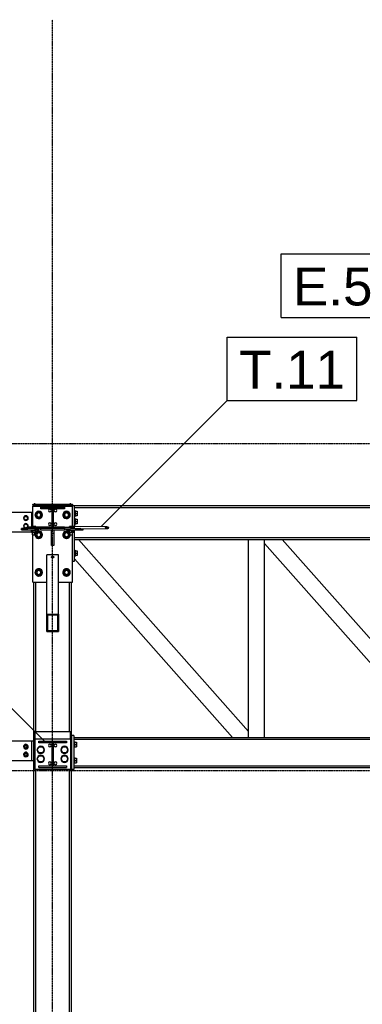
# Model space of a CAD drawing. Header units: millimetres. Extents: x -19654 to 22346, y -14260 to 15440.
# Tile 19 of 22: x 5037 to 6765, y 1970 to 6940. Entities that reach past the tile are written whole.
import ezdxf

# ---------------------------------------------------------------- set-up
doc = ezdxf.new("R2010")
doc.units = ezdxf.units.MM
doc.linetypes.add('DXK_LINE_DOT3', pattern=[5.9187, 2.979, -0.9799, 0.9799, -0.9799])
for name, color, linetype in [('TS_INNE_OBIEKTY', 7, 'Continuous'), ('TS_LINIE_WIDOCZNE', 7, 'Continuous'), ('TS_OPISY', 7, 'Continuous'), ('TS_OPISY_LINIE', 7, 'Continuous'), ('TS_OPISY_RAMKA', 7, 'Continuous'), ('TS_WYPELNIENIE', 7, 'Continuous')]:
    doc.layers.add(name, color=color, linetype=linetype)
doc.styles.add('Arial', font='ARIAL.TTF', dxfattribs={"height": 0.2})

# ---------------------------------------------------------------- blocks, each defined once
blk = doc.blocks.new('Part-305655477-2291 - 1303')
at = {"layer": 'TS_LINIE_WIDOCZNE', "color": 1, "linetype": 'Continuous'}
for p, q in [((5263.3, 4379), (5313, 4379)), ((5263.3, 4377.4), (5263.3, 4379)), ((5303.3, 4377.4), (5263.3, 4377.4)), ((5312.5, 4377.6), (5303.3, 4377.4)), ((5303.3, 4371.3), (5303.3, 4377.4)), ((5263.3, 4369.5), (5292.7, 4369.5))]:
    blk.add_line(p, q, dxfattribs=at)
blk = doc.blocks.new('Bolt-305655477-2293 - 1303')
at = {"layer": 'TS_INNE_OBIEKTY', "color": 1, "linetype": 'Continuous'}
for p, q in [((5291.3, 4377.9), (5291.6, 4378)), ((5291.3, 4377.9), (5291.6, 4378)), ((5291.6, 4377.9), (5291.3, 4377.9)), ((5291.6, 4377.9), (5291.3, 4377.9)), ((5291.6, 4378), (5292.6, 4378)), ((5291.6, 4378), (5292.6, 4378)), ((5292.6, 4377.9), (5291.6, 4377.9)), ((5292.6, 4377.9), (5291.6, 4377.9)), ((5292.6, 4378), (5294.2, 4378.1)), ((5294.2, 4377.8), (5292.6, 4377.9)), ((5294.2, 4378.1), (5296.1, 4378.1)), ((5296.1, 4377.8), (5294.2, 4377.8)), ((5296.1, 4378.1), (5298.3, 4378.1)), ((5298.3, 4377.8), (5296.1, 4377.8)), ((5298.3, 4378.1), (5300.5, 4378.1)), ((5300.5, 4377.8), (5298.3, 4377.8)), ((5300.5, 4378.1), (5302.4, 4378.1)), ((5302.4, 4377.8), (5300.5, 4377.8)), ((5302.4, 4378.1), (5304, 4378)), ((5304, 4377.9), (5302.4, 4377.8)), ((5304, 4378), (5305, 4378)), ((5304, 4378), (5305, 4378)), ((5305, 4377.9), (5304, 4377.9)), ((5305, 4377.9), (5304, 4377.9)), ((5305, 4378), (5305.3, 4377.9)), ((5305, 4378), (5305.3, 4377.9)), ((5305.3, 4377.9), (5305, 4377.9)), ((5305.3, 4377.9), (5305, 4377.9))]:
    blk.add_line(p, q, dxfattribs=at)
blk = doc.blocks.new('Part-305655477-1628 - 1303')
at = {"layer": 'TS_LINIE_WIDOCZNE', "color": 1, "linetype": 'Continuous'}
for p, q in [((5310.3, 3317), (10254.8, 3317)), ((5310.3, 3308), (10254.8, 3308)), ((5310.3, 3174), (10254.8, 3174)), ((5310.3, 3165), (10254.8, 3165))]:
    blk.add_line(p, q, dxfattribs=at)
blk = doc.blocks.new('Part-305655477-1325 - 1303')
at = {"layer": 'TS_LINIE_WIDOCZNE', "color": 1, "linetype": 'Continuous'}
for p, q in [((5108.3, -190), (5108.3, 4100.1)), ((5118.3, 3346), (5118.3, 4100.1)), ((5288.3, 3346), (5288.3, 4100.1)), ((5298.3, -190), (5298.3, 4100.1)), ((5118.3, -190), (5118.3, 3155)), ((5288.3, -190), (5288.3, 3155))]:
    blk.add_line(p, q, dxfattribs=at)
blk = doc.blocks.new('GridLine-305655477-2471 - 1303')
at = {"layer": 'TS_INNE_OBIEKTY', "color": 4, "linetype": 'DXK_LINE_DOT3'}
blk.add_line((-16331.7, 4800), (18196.3, 4800), dxfattribs=at)
blk = doc.blocks.new('GridLine-305655477-2470 - 1303')
at = {"layer": 'TS_INNE_OBIEKTY', "color": 4, "linetype": 'DXK_LINE_DOT3'}
blk.add_line((-16331.7, 3150), (18196.3, 3150), dxfattribs=at)
blk = doc.blocks.new('Part-305655477-1629 - 1303')
at = {"layer": 'TS_LINIE_WIDOCZNE', "color": 1, "linetype": 'Continuous'}
for p, q in [((5314.3, 4487.5), (10224.8, 4487.5)), ((5314.3, 4478), (10224.8, 4478)), ((5314.3, 4326), (10224.8, 4326)), ((5314.3, 4316.5), (10224.8, 4316.5))]:
    blk.add_line(p, q, dxfattribs=at)
blk = doc.blocks.new('Part-305655477-1631 - 1303')
at = {"layer": 'TS_LINIE_WIDOCZNE', "color": 1, "linetype": 'Continuous'}
for p, q in [((5310.3, 3327), (5298.3, 3327)), ((5298.3, 3327), (5298.3, 3155)), ((5310.3, 3327), (5310.3, 3155)), ((5310.3, 3155), (5298.3, 3155))]:
    blk.add_line(p, q, dxfattribs=at)
blk = doc.blocks.new('Bolt-305655477-1643 - 1303')
at = {"layer": 'TS_INNE_OBIEKTY', "color": 1, "linetype": 'Continuous'}
for p, q in [((5314.3, 4462.5), (5317.3, 4462.5)), ((5314.3, 4455.5), (5317.3, 4455.5)), ((5314.3, 4439.5), (5317.3, 4439.5)), ((5314.3, 4432.5), (5317.3, 4432.5)), ((5317.3, 4462.5), (5317.3, 4432.5)), ((5317.3, 4459.5), (5327.3, 4459.5)), ((5317.3, 4447.5), (5327.3, 4447.5)), ((5327.3, 4435.5), (5317.3, 4435.5)), ((5327.3, 4459.5), (5327.3, 4435.5)), ((5314.3, 4422.5), (5317.3, 4422.5)), ((5314.3, 4415.5), (5317.3, 4415.5)), ((5314.3, 4399.5), (5317.3, 4399.5)), ((5314.3, 4392.5), (5317.3, 4392.5)), ((5317.3, 4422.5), (5317.3, 4392.5)), ((5317.3, 4419.5), (5327.3, 4419.5)), ((5317.3, 4407.5), (5327.3, 4407.5)), ((5327.3, 4395.5), (5317.3, 4395.5)), ((5327.3, 4419.5), (5327.3, 4395.5)), ((5314.3, 4262.5), (5317.3, 4262.5)), ((5314.3, 4255.5), (5317.3, 4255.5)), ((5314.3, 4239.5), (5317.3, 4239.5)), ((5314.3, 4232.5), (5317.3, 4232.5)), ((5317.3, 4262.5), (5317.3, 4232.5)), ((5317.3, 4259.5), (5327.3, 4259.5)), ((5317.3, 4247.5), (5327.3, 4247.5)), ((5327.3, 4235.5), (5317.3, 4235.5)), ((5327.3, 4259.5), (5327.3, 4235.5))]:
    blk.add_line(p, q, dxfattribs=at)
blk = doc.blocks.new('Part-305655477-1527 - 1303')
at = {"layer": 'TS_WYPELNIENIE', "linetype": 'Continuous'}
h = blk.add_hatch(dxfattribs=at)
h.set_pattern_fill('', color=256, scale=70, style=0, pattern_type=0)
h.set_pattern_definition([(45, (5133.3, 3289.5), (-157.15, 157.15), [])])
h.paths.add_polyline_path([(5133.3, 3298), (5133.3, 3289.5), (5200.6, 3289.5), (5200.6, 3173.5), (5133.3, 3173.5), (5133.3, 3165), (5273.3, 3165), (5273.3, 3173.5), (5206.1, 3173.5), (5206.1, 3289.5), (5273.3, 3289.5), (5273.3, 3298)])
at = {"layer": 'TS_INNE_OBIEKTY', "color": 1, "linetype": 'Continuous'}
for p, q in [((5133.3, 3298), (5273.3, 3298)), ((5133.3, 3289.5), (5133.3, 3298)), ((5200.6, 3289.5), (5133.3, 3289.5)), ((5200.6, 3173.5), (5200.6, 3289.5)), ((5273.3, 3289.5), (5206.1, 3289.5)), ((5206.1, 3289.5), (5206.1, 3173.5)), ((5273.3, 3298), (5273.3, 3289.5)), ((5133.3, 3165), (5133.3, 3173.5)), ((5133.3, 3173.5), (5200.6, 3173.5)), ((5133.3, 3165), (5273.3, 3165)), ((5206.1, 3173.5), (5273.3, 3173.5)), ((5273.3, 3173.5), (5273.3, 3165))]:
    blk.add_line(p, q, dxfattribs=at)
blk = doc.blocks.new('Part-305655477-1528 - 1303')
at = {"layer": 'TS_LINIE_WIDOCZNE', "color": 1, "linetype": 'Continuous'}
for p, q in [((5113.3, 4494.1), (5113.3, 4499.7)), ((5293.3, 4494.1), (5293.3, 4499.7))]:
    blk.add_line(p, q, dxfattribs=at)
blk = doc.blocks.new('Part-305655477-1529 - 1303')
at = {"layer": 'TS_WYPELNIENIE', "linetype": 'Continuous'}
h = blk.add_hatch(dxfattribs=at)
h.set_pattern_fill('', color=256, scale=70, style=0, pattern_type=0)
h.set_pattern_definition([(45, (5143.3, 4471.51), (-157.15, 157.15), [])])
h.paths.add_polyline_path([(5143.3, 4479.5), (5143.3, 4471.5), (5200.8, 4471.5), (5200.8, 4373.5), (5143.3, 4373.5), (5143.3, 4365.5), (5263.3, 4365.5), (5263.3, 4373.5), (5205.8, 4373.5), (5205.8, 4471.5), (5263.3, 4471.5), (5263.3, 4479.5)])
at = {"layer": 'TS_INNE_OBIEKTY', "color": 1, "linetype": 'Continuous'}
for p, q in [((5143.3, 4479.5), (5263.3, 4479.5)), ((5143.3, 4471.5), (5143.3, 4479.5)), ((5263.3, 4479.5), (5263.3, 4471.5)), ((5200.8, 4471.5), (5143.3, 4471.5)), ((5200.8, 4373.5), (5200.8, 4471.5)), ((5263.3, 4471.5), (5205.8, 4471.5)), ((5205.8, 4471.5), (5205.8, 4373.5)), ((5143.3, 4365.5), (5143.3, 4373.5)), ((5143.3, 4373.5), (5200.8, 4373.5)), ((5143.3, 4365.5), (5263.3, 4365.5)), ((5205.8, 4373.5), (5263.3, 4373.5)), ((5263.3, 4373.5), (5263.3, 4365.5))]:
    blk.add_line(p, q, dxfattribs=at)
at = {"layer": 'TS_LINIE_WIDOCZNE', "color": 1, "linetype": 'Continuous'}
for p, q in [((5143.3, 4479.5), (5143.3, 4485.1)), ((5143.3, 4485.1), (5263.3, 4485.1)), ((5263.3, 4479.5), (5263.3, 4485.1)), ((5200.8, 4379.1), (5143.3, 4379.1)), ((5143.3, 4379.1), (5143.3, 4373.5)), ((5263.3, 4379.1), (5205.8, 4379.1)), ((5263.3, 4373.5), (5263.3, 4379.1))]:
    blk.add_line(p, q, dxfattribs=at)
blk = doc.blocks.new('Part-305655477-1531 - 1303')
at = {"layer": 'TS_WYPELNIENIE', "linetype": 'Continuous'}
h = blk.add_hatch(dxfattribs=at)
h.set_pattern_fill('', color=256, scale=70, style=0, pattern_type=0)
h.set_pattern_definition([(45, (5173.3, 3851.4), (-157.15, 157.15), [])])
h.paths.add_polyline_path([(5173.3, 3939.4), (5173.3, 3851.4), (5233.3, 3851.4), (5233.3, 3939.4)])
h.paths.add_polyline_path([(5229.3, 3857.3), (5177.3, 3857.3), (5177.3, 3933.6), (5229.3, 3933.6)])
at = {"layer": 'TS_INNE_OBIEKTY', "color": 1, "linetype": 'Continuous'}
for p, q in [((5173.3, 3851.4), (5173.3, 3939.4)), ((5173.3, 3939.4), (5233.3, 3939.4)), ((5177.3, 3933.6), (5177.3, 3857.3)), ((5229.3, 3933.6), (5177.3, 3933.6)), ((5229.3, 3857.3), (5229.3, 3933.6)), ((5233.3, 3939.4), (5233.3, 3851.4)), ((5173.3, 3851.4), (5233.3, 3851.4)), ((5177.3, 3857.3), (5229.3, 3857.3))]:
    blk.add_line(p, q, dxfattribs=at)
at = {"layer": 'TS_LINIE_WIDOCZNE', "color": 1, "linetype": 'Continuous'}
for p, q in [((5173.3, 3939.4), (5173.3, 4238.1)), ((5233.3, 4238.1), (5173.3, 4238.1)), ((5233.3, 3939.4), (5233.3, 4238.1))]:
    blk.add_line(p, q, dxfattribs=at)
blk = doc.blocks.new('Bolt-305655477-1634 - 1303')
at = {"layer": 'TS_INNE_OBIEKTY', "color": 1, "linetype": 'Continuous'}
for p, q in [((5310.3, 3296), (5313.3, 3296)), ((5313.3, 3296), (5313.3, 3266)), ((5313.3, 3293), (5323.3, 3293)), ((5313.3, 3281), (5323.3, 3281)), ((5323.3, 3293), (5323.3, 3269)), ((5310.3, 3266), (5313.3, 3266)), ((5313.3, 3269), (5323.3, 3269)), ((5310.3, 3216), (5313.3, 3216)), ((5310.3, 3186), (5313.3, 3186)), ((5313.3, 3216), (5313.3, 3186)), ((5313.3, 3213), (5323.3, 3213)), ((5313.3, 3201), (5323.3, 3201)), ((5313.3, 3189), (5323.3, 3189)), ((5323.3, 3213), (5323.3, 3189))]:
    blk.add_line(p, q, dxfattribs=at)
blk = doc.blocks.new('Part-305655477-1640 - 1303')
at = {"layer": 'TS_LINIE_WIDOCZNE', "color": 1, "linetype": 'Continuous'}
for p, q in [((5298.3, 4487.5), (5314.3, 4487.5)), ((5314.3, 4381.9), (5314.3, 4487.5)), ((5314.3, 4207.5), (5314.3, 4364.9)), ((5303.3, 4207.5), (5314.3, 4207.5))]:
    blk.add_line(p, q, dxfattribs=at)
blk = doc.blocks.new('Bolt-305655477-2347 - 1303')
at = {"layer": 'TS_INNE_OBIEKTY', "color": 1, "linetype": 'Continuous'}
for p, q in [((5288.7, 4381.7), (5296.9, 4381.8)), ((5288.7, 4378), (5288.7, 4381.7)), ((5290, 4381.6), (5288.7, 4381.7)), ((5290, 4377.8), (5290, 4381.6)), ((5299.6, 4381.5), (5290, 4381.6)), ((5296.9, 4381.8), (5306.5, 4381.8)), ((5307.9, 4381.6), (5299.6, 4381.5)), ((5299.6, 4377.7), (5299.6, 4381.5)), ((5306.5, 4381.8), (5307.9, 4381.6)), ((5307.9, 4377.9), (5307.9, 4381.6)), ((5286.4, 4363.1), (5286.4, 4365.3)), ((5286.4, 4363.1), (5288.8, 4363.1)), ((5288.2, 4353.2), (5288.2, 4363.1)), ((5289.6, 4353.1), (5288.2, 4353.2)), ((5288.8, 4363.1), (5293.7, 4363)), ((5289.6, 4353.1), (5289.6, 4363)), ((5289.6, 4353.1), (5299.7, 4353)), ((5292.4, 4339.2), (5292.4, 4353)), ((5292.4, 4339.2), (5293.6, 4339.1)), ((5293.6, 4339.1), (5296, 4339.1)), ((5293.7, 4363), (5299.9, 4363)), ((5296, 4339.1), (5299.1, 4339.1)), ((5299.1, 4339.1), (5302, 4339.1)), ((5299.7, 4353), (5299.7, 4363)), ((5299.7, 4353), (5308.5, 4353.1)), ((5299.9, 4363), (5305.6, 4363)), ((5302, 4339.1), (5303.9, 4339.1)), ((5303.9, 4339.1), (5304.3, 4339.2)), ((5304.3, 4339.2), (5304.3, 4353.1)), ((5305.6, 4363), (5309.4, 4363.1)), ((5308.5, 4353.1), (5308.4, 4363.1)), ((5309.4, 4363.1), (5310.2, 4363.2)), ((5310.2, 4363.2), (5310.2, 4364.9))]:
    blk.add_line(p, q, dxfattribs=at)
blk = doc.blocks.new('Part-305655477-1671 - 1303')
at = {"layer": 'TS_LINIE_WIDOCZNE', "color": 1, "linetype": 'Continuous'}
for p, q in [((6191.6, 3317), (6191.6, 4316.5)), ((6271.6, 3317), (6271.6, 4316.5))]:
    blk.add_line(p, q, dxfattribs=at)
blk = doc.blocks.new('Part-305655477-1674 - 1303')
at = {"layer": 'TS_LINIE_WIDOCZNE', "color": 1, "linetype": 'Continuous'}
for p, q in [((6271.6, 4296.5), (6271.6, 4316.5)), ((7139.2, 3317), (6271.6, 4296.5)), ((7219.9, 3346.5), (6360.8, 4316.5)), ((7219.9, 3317), (7219.9, 3346.5))]:
    blk.add_line(p, q, dxfattribs=at)
blk = doc.blocks.new('Part-305655477-1686 - 1303')
at = {"layer": 'TS_LINIE_WIDOCZNE', "color": 1, "linetype": 'Continuous'}
for p, q in [((6191.6, 3346.6), (5334.2, 4316.5)), ((6111, 3317), (5314.3, 4218.2)), ((6191.6, 3317), (6191.6, 3346.6))]:
    blk.add_line(p, q, dxfattribs=at)
blk = doc.blocks.new('Part-305655477-1702 - 1303')
at = {"layer": 'TS_WYPELNIENIE', "linetype": 'Continuous'}
h = blk.add_hatch(dxfattribs=at)
h.set_pattern_fill('', color=256, scale=70, style=0, pattern_type=0)
h.set_pattern_definition([(45, (5472.13, 4370.94), (-157.15, 157.15), [])])
h.paths.add_polyline_path([(5469.8, 4375.2), (5472.1, 4370.9), (5477.6, 4369.2), (5483, 4371), (5485.2, 4375.2), (5482.9, 4379.5), (5477.4, 4381.2), (5472, 4379.4)])
at = {"layer": 'TS_INNE_OBIEKTY', "color": 1, "linetype": 'Continuous'}
for p, q in [((5469.8, 4375.2), (5472, 4379.4)), ((5472.1, 4370.9), (5469.8, 4375.2)), ((5472, 4379.4), (5477.4, 4381.2)), ((5477.4, 4381.2), (5482.9, 4379.5)), ((5482.9, 4379.5), (5485.2, 4375.2)), ((5485.2, 4375.2), (5483, 4371)), ((5477.6, 4369.2), (5472.1, 4370.9)), ((5483, 4371), (5477.6, 4369.2))]:
    blk.add_line(p, q, dxfattribs=at)
at = {"layer": 'TS_LINIE_WIDOCZNE', "color": 1, "linetype": 'Continuous'}
for p, q in [((5313.8, 4381.6), (5312.4, 4377.4)), ((5312.4, 4377.4), (5313.8, 4373.1)), ((5317.1, 4383.4), (5313.8, 4381.6)), ((5317.1, 4383.4), (5477.4, 4381.2)), ((5313.8, 4373.1), (5317.1, 4371.4)), ((5317.1, 4371.4), (5477.6, 4369.2))]:
    blk.add_line(p, q, dxfattribs=at)
blk = doc.blocks.new('Bolt-305655477-2294 - 1303')
at = {"layer": 'TS_INNE_OBIEKTY', "color": 1, "linetype": 'Continuous'}
for p, q in [((5101.3, 4377.9), (5101.6, 4378)), ((5101.3, 4377.9), (5101.6, 4378)), ((5101.6, 4377.9), (5101.3, 4377.9)), ((5101.6, 4377.9), (5101.3, 4377.9)), ((5101.6, 4378), (5102.6, 4378)), ((5101.6, 4378), (5102.6, 4378)), ((5102.6, 4377.9), (5101.6, 4377.9)), ((5102.6, 4377.9), (5101.6, 4377.9)), ((5102.6, 4378), (5104.2, 4378.1)), ((5104.2, 4377.8), (5102.6, 4377.9)), ((5104.2, 4378.1), (5106.1, 4378.1)), ((5106.1, 4377.8), (5104.2, 4377.8)), ((5106.1, 4378.1), (5108.3, 4378.1)), ((5108.3, 4377.8), (5106.1, 4377.8)), ((5108.3, 4378.1), (5110.5, 4378.1)), ((5110.5, 4377.8), (5108.3, 4377.8)), ((5110.5, 4378.1), (5112.4, 4378.1)), ((5112.4, 4377.8), (5110.5, 4377.8)), ((5112.4, 4378.1), (5114, 4378)), ((5114, 4377.9), (5112.4, 4377.8)), ((5114, 4378), (5115, 4378)), ((5114, 4378), (5115, 4378)), ((5115, 4377.9), (5114, 4377.9)), ((5115, 4377.9), (5114, 4377.9)), ((5115, 4378), (5115.3, 4377.9)), ((5115, 4378), (5115.3, 4377.9)), ((5115.3, 4377.9), (5115, 4377.9)), ((5115.3, 4377.9), (5115, 4377.9))]:
    blk.add_line(p, q, dxfattribs=at)
blk = doc.blocks.new('Part-305655477-1885 - 1303')
at = {"layer": 'TS_LINIE_WIDOCZNE', "color": 1, "linetype": 'Continuous'}
for p, q in [((5098.3, 3300.5), (5108.3, 3300.5)), ((5098.3, 3200.5), (5108.3, 3200.5))]:
    blk.add_line(p, q, dxfattribs=at)
blk = doc.blocks.new('Part-305655477-1886 - 1303')
at = {"layer": 'TS_LINIE_WIDOCZNE', "color": 1, "linetype": 'Continuous'}
for p, q in [((4948.3, 3290.5), (4948.3, 3300.5)), ((4948.3, 3300.5), (5098.3, 3300.5)), ((5098.3, 3200.5), (5098.3, 3300.5)), ((4948.3, 3200.5), (4948.3, 3210.5)), ((4948.3, 3200.5), (5098.3, 3200.5))]:
    blk.add_line(p, q, dxfattribs=at)
blk = doc.blocks.new('Bolt-305655477-1887 - 1303')
at = {"layer": 'TS_INNE_OBIEKTY', "color": 1, "linetype": 'Continuous'}
for p, q in [((5068.3, 3281.5), (5058.8, 3276)), ((5077.8, 3276), (5068.3, 3281.5)), ((5058.8, 3276), (5058.8, 3265)), ((5058.8, 3265), (5068.3, 3259.5)), ((5068.3, 3241.5), (5058.8, 3236)), ((5058.8, 3236), (5058.8, 3225)), ((5068.3, 3259.5), (5077.8, 3265)), ((5077.8, 3236), (5068.3, 3241.5)), ((5077.8, 3265), (5077.8, 3276)), ((5077.8, 3225), (5077.8, 3236)), ((5058.8, 3225), (5068.3, 3219.5)), ((5068.3, 3219.5), (5077.8, 3225))]:
    blk.add_line(p, q, dxfattribs=at)
for centre, radius, start, end in [((5068.3, 3270.5), 12, 120, 300), ((5068.3, 3270.5), 12, 300, 120), ((5068.3, 3230.5), 12, 120, 300), ((5068.3, 3270.5), 6, 120, 300), ((5068.3, 3230.5), 12, 300, 120), ((5068.3, 3230.5), 6, 120, 300), ((5068.3, 3270.5), 6, 300, 120), ((5068.3, 3230.5), 6, 300, 120)]:
    blk.add_arc(centre, radius, start, end, dxfattribs=at)
blk = doc.blocks.new('Part-305655477-1889 - 1303')
at = {"layer": 'TS_LINIE_WIDOCZNE', "color": 1, "linetype": 'Continuous'}
for p, q in [((5098.3, 4454.2), (5103.3, 4454.2)), ((5098.3, 4354.2), (5103.3, 4354.2))]:
    blk.add_line(p, q, dxfattribs=at)
blk = doc.blocks.new('Part-305655477-1890 - 1303')
at = {"layer": 'TS_LINIE_WIDOCZNE', "color": 1, "linetype": 'Continuous'}
for p, q in [((4948.3, 4444.2), (4948.3, 4454.2)), ((4948.3, 4454.2), (5098.3, 4454.2)), ((5098.3, 4379), (5098.3, 4454.2)), ((4948.3, 4354.2), (4948.3, 4364.2)), ((4948.3, 4354.2), (5098.3, 4354.2)), ((5098.3, 4354.2), (5098.3, 4365))]:
    blk.add_line(p, q, dxfattribs=at)
blk = doc.blocks.new('Bolt-305655477-1891 - 1303')
at = {"layer": 'TS_INNE_OBIEKTY', "color": 1, "linetype": 'Continuous'}
for p, q in [((5059.3, 4429.4), (5068.3, 4434.6)), ((5059.3, 4419), (5059.3, 4429.4)), ((5068.3, 4434.6), (5077.3, 4429.4)), ((5077.3, 4429.4), (5077.3, 4419)), ((5068.3, 4413.8), (5059.3, 4419)), ((5059.3, 4389.4), (5068.3, 4394.6)), ((5059.3, 4379), (5059.3, 4389.4)), ((5068.3, 4373.8), (5059.3, 4379)), ((5077.3, 4419), (5068.3, 4413.8)), ((5068.3, 4394.6), (5077.3, 4389.4)), ((5077.3, 4379), (5068.3, 4373.8)), ((5077.3, 4389.4), (5077.3, 4379))]:
    blk.add_line(p, q, dxfattribs=at)
for centre, start, end in [((5068.3, 4424.2), 90, 270), ((5068.3, 4424.2), 270, 90), ((5068.3, 4384.2), 90, 270), ((5068.3, 4384.2), 270, 90)]:
    blk.add_arc(centre, 12, start, end, dxfattribs=at)
blk = doc.blocks.new('Part-305655477-1895 - 1303')
at = {"layer": 'TS_LINIE_WIDOCZNE', "color": 1, "linetype": 'Continuous'}
for p, q in [((5293.3, 3346), (5113.3, 3346)), ((5113.3, 3346), (5113.3, 3308)), ((5293.3, 3308), (5293.3, 3346))]:
    blk.add_line(p, q, dxfattribs=at)
blk = doc.blocks.new('Part-305655477-1898 - 1303')
at = {"layer": 'TS_LINIE_WIDOCZNE', "color": 1, "linetype": 'Continuous'}
for p, q in [((5293.3, 3308), (5113.3, 3308)), ((5113.3, 3308), (5113.3, 3155)), ((5293.3, 3308), (5293.3, 3155)), ((5293.3, 3155), (5113.3, 3155))]:
    blk.add_line(p, q, dxfattribs=at)
blk = doc.blocks.new('Bolt-305655477-1899 - 1303')
at = {"layer": 'TS_INNE_OBIEKTY', "color": 1, "linetype": 'Continuous'}
for centre, start, end in [((5189.3, 3276.5), 0, 180), ((5189.3, 3276.5), 0, 180), ((5217.3, 3276.5), 0, 180), ((5217.3, 3276.5), 0, 180), ((5189.3, 3276.5), 180, 0), ((5189.3, 3276.5), 180, 0), ((5217.3, 3276.5), 180, 0), ((5217.3, 3276.5), 180, 0)]:
    blk.add_arc(centre, 7, start, end, dxfattribs=at)
blk = doc.blocks.new('Bolt-305655477-1900 - 1303')
at = {"layer": 'TS_INNE_OBIEKTY', "color": 1, "linetype": 'Continuous'}
for centre, start, end in [((5189.3, 3186.5), 0, 180), ((5189.3, 3186.5), 0, 180), ((5189.3, 3186.5), 180, 0), ((5189.3, 3186.5), 180, 0), ((5217.3, 3186.5), 0, 180), ((5217.3, 3186.5), 0, 180), ((5217.3, 3186.5), 180, 0), ((5217.3, 3186.5), 180, 0)]:
    blk.add_arc(centre, 7, start, end, dxfattribs=at)
blk = doc.blocks.new('Bolt-305655477-1901 - 1303')
at = {"layer": 'TS_INNE_OBIEKTY', "color": 1, "linetype": 'Continuous'}
for p, q in [((5126, 3254), (5134.6, 3269)), ((5134.6, 3239), (5126, 3254)), ((5134.6, 3269), (5152, 3269)), ((5152, 3239), (5134.6, 3239)), ((5152, 3269), (5160.6, 3254)), ((5160.6, 3254), (5152, 3239)), ((5246, 3254), (5254.6, 3269)), ((5254.6, 3239), (5246, 3254)), ((5254.6, 3269), (5272, 3269)), ((5272, 3239), (5254.6, 3239)), ((5272, 3269), (5280.6, 3254)), ((5280.6, 3254), (5272, 3239)), ((5126, 3209), (5134.6, 3224)), ((5134.6, 3194), (5126, 3209)), ((5134.6, 3224), (5152, 3224)), ((5152, 3194), (5134.6, 3194)), ((5152, 3224), (5160.6, 3209)), ((5160.6, 3209), (5152, 3194)), ((5246, 3209), (5254.6, 3224)), ((5254.6, 3194), (5246, 3209)), ((5254.6, 3224), (5272, 3224)), ((5272, 3194), (5254.6, 3194)), ((5272, 3224), (5280.6, 3209)), ((5280.6, 3209), (5272, 3194))]:
    blk.add_line(p, q, dxfattribs=at)
for centre, start, end in [((5143.3, 3254), 0, 180), ((5143.3, 3254), 180, 0), ((5263.3, 3254), 0, 180), ((5263.3, 3254), 180, 0), ((5143.3, 3209), 0, 180), ((5143.3, 3209), 180, 0), ((5263.3, 3209), 0, 180), ((5263.3, 3209), 180, 0)]:
    blk.add_arc(centre, 18.5, start, end, dxfattribs=at)
blk = doc.blocks.new('Part-305655477-1905 - 1303')
at = {"layer": 'TS_LINIE_WIDOCZNE', "color": 1, "linetype": 'Continuous'}
for p, q in [((5108.3, 4485.9), (5108.3, 4493.5)), ((5108.3, 4493.5), (5298.3, 4493.5)), ((5298.3, 4493.5), (5298.3, 4485.9))]:
    blk.add_line(p, q, dxfattribs=at)
blk = doc.blocks.new('Bolt-305655477-1906 - 1303')
at = {"layer": 'TS_INNE_OBIEKTY', "color": 1, "linetype": 'Continuous'}
for p, q in [((5125.3, 4490), (5125.7, 4490)), ((5125.7, 4490), (5125.3, 4490)), ((5125.3, 4490), (5125.7, 4490)), ((5125.7, 4490), (5125.3, 4490)), ((5125.3, 4489.4), (5125.7, 4489.4)), ((5125.7, 4489.4), (5125.3, 4489.4)), ((5125.3, 4489.4), (5125.7, 4489.4)), ((5125.7, 4489.4), (5125.3, 4489.4)), ((5125.7, 4490), (5126.6, 4490.1)), ((5125.7, 4490), (5126.6, 4490.1)), ((5126.6, 4489.9), (5125.7, 4490)), ((5126.6, 4489.9), (5125.7, 4490)), ((5125.7, 4489.4), (5126.6, 4489.5)), ((5125.7, 4489.4), (5126.6, 4489.5)), ((5126.6, 4489.3), (5125.7, 4489.4)), ((5126.6, 4489.3), (5125.7, 4489.4)), ((5126.6, 4490.1), (5128.2, 4490.1)), ((5128.2, 4489.9), (5126.6, 4489.9)), ((5126.6, 4489.5), (5128.2, 4489.5)), ((5128.2, 4489.3), (5126.6, 4489.3)), ((5128.2, 4490.1), (5130.1, 4490.1)), ((5130.1, 4489.9), (5128.2, 4489.9)), ((5128.2, 4489.5), (5130.1, 4489.5)), ((5130.1, 4489.3), (5128.2, 4489.3)), ((5130.1, 4490.1), (5132.3, 4490.1)), ((5132.3, 4489.9), (5130.1, 4489.9)), ((5130.1, 4489.5), (5132.3, 4489.5)), ((5132.3, 4489.3), (5130.1, 4489.3)), ((5132.3, 4490.1), (5134.5, 4490.1)), ((5134.5, 4489.9), (5132.3, 4489.9)), ((5132.3, 4489.5), (5134.5, 4489.5)), ((5134.5, 4489.3), (5132.3, 4489.3)), ((5134.5, 4490.1), (5136.4, 4490.1)), ((5136.4, 4489.9), (5134.5, 4489.9)), ((5134.5, 4489.5), (5136.4, 4489.5)), ((5136.4, 4489.3), (5134.5, 4489.3)), ((5136.4, 4490.1), (5138, 4490.1)), ((5138, 4489.9), (5136.4, 4489.9)), ((5136.4, 4489.5), (5138, 4489.5)), ((5138, 4489.3), (5136.4, 4489.3)), ((5138, 4490.1), (5139, 4490)), ((5138, 4490.1), (5139, 4490)), ((5139, 4490), (5138, 4489.9)), ((5139, 4490), (5138, 4489.9)), ((5138, 4489.5), (5139, 4489.4)), ((5138, 4489.5), (5139, 4489.4)), ((5139, 4489.4), (5138, 4489.3)), ((5139, 4489.4), (5138, 4489.3)), ((5139, 4490), (5139.3, 4490)), ((5139.3, 4490), (5139, 4490)), ((5139, 4490), (5139.3, 4490)), ((5139.3, 4490), (5139, 4490)), ((5139, 4489.4), (5139.3, 4489.4)), ((5139.3, 4489.4), (5139, 4489.4)), ((5139, 4489.4), (5139.3, 4489.4)), ((5139.3, 4489.4), (5139, 4489.4)), ((5267.3, 4490), (5267.7, 4490)), ((5267.7, 4490), (5267.3, 4490)), ((5267.3, 4490), (5267.7, 4490)), ((5267.7, 4490), (5267.3, 4490)), ((5267.3, 4489.4), (5267.7, 4489.4)), ((5267.7, 4489.4), (5267.3, 4489.4)), ((5267.3, 4489.4), (5267.7, 4489.4)), ((5267.7, 4489.4), (5267.3, 4489.4)), ((5267.7, 4490), (5268.6, 4490.1)), ((5267.7, 4490), (5268.6, 4490.1)), ((5268.6, 4489.9), (5267.7, 4490)), ((5268.6, 4489.9), (5267.7, 4490)), ((5267.7, 4489.4), (5268.6, 4489.5)), ((5267.7, 4489.4), (5268.6, 4489.5)), ((5268.6, 4489.3), (5267.7, 4489.4)), ((5268.6, 4489.3), (5267.7, 4489.4)), ((5268.6, 4490.1), (5270.2, 4490.1)), ((5270.2, 4489.9), (5268.6, 4489.9)), ((5268.6, 4489.5), (5270.2, 4489.5)), ((5270.2, 4489.3), (5268.6, 4489.3)), ((5270.2, 4490.1), (5272.1, 4490.1)), ((5272.1, 4489.9), (5270.2, 4489.9)), ((5270.2, 4489.5), (5272.1, 4489.5)), ((5272.1, 4489.3), (5270.2, 4489.3)), ((5272.1, 4490.1), (5274.3, 4490.1)), ((5274.3, 4489.9), (5272.1, 4489.9)), ((5272.1, 4489.5), (5274.3, 4489.5)), ((5274.3, 4489.3), (5272.1, 4489.3)), ((5274.3, 4490.1), (5276.5, 4490.1)), ((5276.5, 4489.9), (5274.3, 4489.9)), ((5274.3, 4489.5), (5276.5, 4489.5)), ((5276.5, 4489.3), (5274.3, 4489.3)), ((5276.5, 4490.1), (5278.4, 4490.1)), ((5278.4, 4489.9), (5276.5, 4489.9)), ((5276.5, 4489.5), (5278.4, 4489.5)), ((5278.4, 4489.3), (5276.5, 4489.3)), ((5278.4, 4490.1), (5280, 4490.1)), ((5280, 4489.9), (5278.4, 4489.9)), ((5278.4, 4489.5), (5280, 4489.5)), ((5280, 4489.3), (5278.4, 4489.3)), ((5280, 4490.1), (5281, 4490)), ((5280, 4490.1), (5281, 4490)), ((5281, 4490), (5280, 4489.9)), ((5281, 4490), (5280, 4489.9)), ((5280, 4489.5), (5281, 4489.4)), ((5280, 4489.5), (5281, 4489.4)), ((5281, 4489.4), (5280, 4489.3)), ((5281, 4489.4), (5280, 4489.3)), ((5281, 4490), (5281.3, 4490)), ((5281.3, 4490), (5281, 4490)), ((5281, 4490), (5281.3, 4490)), ((5281.3, 4490), (5281, 4490)), ((5281, 4489.4), (5281.3, 4489.4)), ((5281.3, 4489.4), (5281, 4489.4)), ((5281, 4489.4), (5281.3, 4489.4)), ((5281.3, 4489.4), (5281, 4489.4))]:
    blk.add_line(p, q, dxfattribs=at)
blk = doc.blocks.new('Part-305655477-1907 - 1303')
at = {"layer": 'TS_LINIE_WIDOCZNE', "color": 1, "linetype": 'Continuous'}
for p, q in [((5303.3, 4493.5), (5103.3, 4493.5)), ((5103.3, 4493.5), (5103.3, 4485.1)), ((5303.3, 4487.5), (5303.3, 4493.5))]:
    blk.add_line(p, q, dxfattribs=at)
blk = doc.blocks.new('Part-305655477-1909 - 1303')
at = {"layer": 'TS_LINIE_WIDOCZNE', "color": 1, "linetype": 'Continuous'}
for p, q in [((5103.3, 4494.1), (5303.3, 4494.1)), ((5103.3, 4493.5), (5103.3, 4494.1)), ((5303.3, 4494.1), (5303.3, 4493.5))]:
    blk.add_line(p, q, dxfattribs=at)
blk = doc.blocks.new('Part-305655477-1913 - 1303')
at = {"layer": 'TS_LINIE_WIDOCZNE', "color": 1, "linetype": 'Continuous'}
for p, q in [((5303.3, 4485.9), (5103.3, 4485.9)), ((5103.3, 4485.9), (5103.3, 4485.1)), ((5303.3, 4485.1), (5303.3, 4485.9))]:
    blk.add_line(p, q, dxfattribs=at)
blk = doc.blocks.new('Part-305655477-1915 - 1303')
at = {"layer": 'TS_LINIE_WIDOCZNE', "color": 1, "linetype": 'Continuous'}
for p, q in [((5103.3, 4485.1), (5303.3, 4485.1)), ((5103.3, 4379.1), (5103.3, 4485.1)), ((5303.3, 4379.1), (5303.3, 4485.1)), ((5103.3, 4100.1), (5103.3, 4365.1)), ((5303.3, 4100.1), (5303.3, 4365)), ((5103.3, 4100.1), (5173.3, 4100.1)), ((5233.3, 4100.1), (5303.3, 4100.1))]:
    blk.add_line(p, q, dxfattribs=at)
blk = doc.blocks.new('Bolt-305655477-1916 - 1303')
at = {"layer": 'TS_INNE_OBIEKTY', "color": 1, "linetype": 'Continuous'}
for centre, start, end in [((5189.3, 4462.1), 0, 180), ((5189.3, 4462.1), 0, 180), ((5189.3, 4462.1), 180, 0), ((5189.3, 4462.1), 180, 0), ((5217.3, 4462.1), 0, 180), ((5217.3, 4462.1), 0, 180), ((5217.3, 4462.1), 180, 0), ((5217.3, 4462.1), 180, 0)]:
    blk.add_arc(centre, 7, start, end, dxfattribs=at)
blk = doc.blocks.new('Bolt-305655477-1917 - 1303')
at = {"layer": 'TS_INNE_OBIEKTY', "color": 1, "linetype": 'Continuous'}
for centre, start, end in [((5189.3, 4394.1), 0, 180), ((5189.3, 4394.1), 0, 180), ((5189.3, 4394.1), 180, 0), ((5189.3, 4394.1), 180, 0), ((5217.3, 4394.1), 0, 180), ((5217.3, 4394.1), 0, 180), ((5217.3, 4394.1), 180, 0), ((5217.3, 4394.1), 180, 0)]:
    blk.add_arc(centre, 7, start, end, dxfattribs=at)
blk = doc.blocks.new('Bolt-305655477-1918 - 1303')
at = {"layer": 'TS_INNE_OBIEKTY', "color": 1, "linetype": 'Continuous'}
for p, q in [((5116, 4440.1), (5124.6, 4455.1)), ((5124.6, 4425.1), (5116, 4440.1)), ((5124.6, 4455.1), (5142, 4455.1)), ((5142, 4425.1), (5124.6, 4425.1)), ((5142, 4455.1), (5150.6, 4440.1)), ((5150.6, 4440.1), (5142, 4425.1)), ((5256, 4440.1), (5264.6, 4455.1)), ((5264.6, 4425.1), (5256, 4440.1)), ((5264.6, 4455.1), (5282, 4455.1)), ((5282, 4425.1), (5264.6, 4425.1)), ((5282, 4455.1), (5290.6, 4440.1)), ((5290.6, 4440.1), (5282, 4425.1)), ((5116, 4340.1), (5124.6, 4355.1)), ((5124.6, 4325.1), (5116, 4340.1)), ((5124.6, 4355.1), (5142, 4355.1)), ((5142, 4325.1), (5124.6, 4325.1)), ((5142, 4355.1), (5150.6, 4340.1)), ((5150.6, 4340.1), (5142, 4325.1)), ((5256, 4340.1), (5264.6, 4355.1)), ((5264.6, 4325.1), (5256, 4340.1)), ((5264.6, 4355.1), (5282, 4355.1)), ((5282, 4325.1), (5264.6, 4325.1)), ((5282, 4355.1), (5290.6, 4340.1)), ((5290.6, 4340.1), (5282, 4325.1)), ((5116, 4150.1), (5124.6, 4165.1)), ((5124.6, 4135.1), (5116, 4150.1)), ((5124.6, 4165.1), (5142, 4165.1)), ((5142, 4135.1), (5124.6, 4135.1)), ((5142, 4165.1), (5150.6, 4150.1)), ((5150.6, 4150.1), (5142, 4135.1)), ((5256, 4150.1), (5264.6, 4165.1)), ((5264.6, 4135.1), (5256, 4150.1)), ((5264.6, 4165.1), (5282, 4165.1)), ((5282, 4135.1), (5264.6, 4135.1)), ((5282, 4165.1), (5290.6, 4150.1)), ((5290.6, 4150.1), (5282, 4135.1))]:
    blk.add_line(p, q, dxfattribs=at)
for centre, radius, start, end in [((5133.3, 4440.1), 18.5, 0, 180), ((5133.3, 4440.1), 18.5, 150, 330), ((5133.3, 4440.1), 18.5, 180, 0), ((5133.3, 4440.1), 18.5, 330, 150), ((5133.3, 4440.1), 11, 108, 288), ((5133.3, 4440.1), 10, 0, 180), ((5133.3, 4440.1), 10, 180, 0), ((5133.3, 4440.1), 11, 288, 108), ((5273.3, 4440.1), 18.5, 0, 180), ((5273.3, 4440.1), 18.5, 150, 330), ((5273.3, 4440.1), 18.5, 180, 0), ((5273.3, 4440.1), 18.5, 330, 150), ((5273.3, 4440.1), 11, 108, 288), ((5273.3, 4440.1), 10, 0, 180), ((5273.3, 4440.1), 10, 180, 0), ((5273.3, 4440.1), 11, 288, 108), ((5133.3, 4340.1), 18.5, 0, 180), ((5133.3, 4340.1), 18.5, 150, 330), ((5133.3, 4340.1), 18.5, 180, 0), ((5133.3, 4340.1), 18.5, 330, 150), ((5133.3, 4340.1), 11, 108, 288), ((5133.3, 4340.1), 10, 0, 180), ((5133.3, 4340.1), 10, 180, 0), ((5133.3, 4340.1), 11, 288, 108), ((5273.3, 4340.1), 18.5, 0, 180), ((5273.3, 4340.1), 18.5, 150, 330), ((5273.3, 4340.1), 18.5, 180, 0), ((5273.3, 4340.1), 18.5, 330, 150), ((5273.3, 4340.1), 11, 108, 288), ((5273.3, 4340.1), 10, 0, 180), ((5273.3, 4340.1), 10, 180, 0), ((5273.3, 4340.1), 11, 288, 108), ((5133.3, 4150.1), 18.5, 0, 180), ((5133.3, 4150.1), 18.5, 150, 330), ((5133.3, 4150.1), 18.5, 180, 0), ((5133.3, 4150.1), 18.5, 330, 150), ((5133.3, 4150.1), 11, 108, 288), ((5133.3, 4150.1), 10, 0, 180), ((5133.3, 4150.1), 10, 180, 0), ((5133.3, 4150.1), 11, 288, 108), ((5273.3, 4150.1), 18.5, 0, 180), ((5273.3, 4150.1), 18.5, 150, 330), ((5273.3, 4150.1), 18.5, 180, 0), ((5273.3, 4150.1), 18.5, 330, 150), ((5273.3, 4150.1), 11, 108, 288), ((5273.3, 4150.1), 10, 0, 180), ((5273.3, 4150.1), 10, 180, 0), ((5273.3, 4150.1), 11, 288, 108)]:
    blk.add_arc(centre, radius, start, end, dxfattribs=at)
blk = doc.blocks.new('Part-305655477-2325 - 1303')
at = {"layer": 'TS_LINIE_WIDOCZNE', "color": 1, "linetype": 'Continuous'}
for p, q in [((5083.3, 4371.9), (5046.1, 4371.4)), ((5046.1, 4371.4), (5075.6, 4370.7)), ((5046.1, 4365.4), (5046.1, 4371.4)), ((5046.1, 4365.4), (5075.5, 4364.7)), ((5075.6, 4370.7), (5075.5, 4364.7)), ((5075.5, 4364.7), (5133.1, 4365.5)), ((5112.5, 4371.2), (5075.6, 4370.7)), ((5133.1, 4365.5), (5133.1, 4369.5))]:
    blk.add_line(p, q, dxfattribs=at)
blk = doc.blocks.new('Part-305655477-2016 - 1303')
at = {"layer": 'TS_LINIE_WIDOCZNE', "color": 1, "linetype": 'Continuous'}
for p, q in [((5197.3, 4285.7), (5197.3, 4365.5)), ((5197.3, 4348.6), (5209.3, 4348.6)), ((5209.3, 4365.5), (5209.3, 4285.7)), ((5209.3, 4285.7), (5197.3, 4285.7))]:
    blk.add_line(p, q, dxfattribs=at)
blk = doc.blocks.new('Bolt-305655477-2109 - 1303')
at = {"layer": 'TS_INNE_OBIEKTY', "color": 1, "linetype": 'Continuous'}
for p, q in [((5197.3, 4227.1), (5197.6, 4228.4)), ((5197.6, 4225.7), (5197.3, 4227.1)), ((5197.6, 4228.4), (5198.5, 4229.7)), ((5198.5, 4224.5), (5197.6, 4225.7)), ((5198.5, 4229.7), (5199.8, 4230.6)), ((5199.8, 4223.5), (5198.5, 4224.5)), ((5199.8, 4230.6), (5201.5, 4231.3)), ((5201.5, 4231.3), (5203.3, 4231.5)), ((5203.3, 4231.5), (5205.2, 4231.3)), ((5205.2, 4231.3), (5206.8, 4230.6)), ((5206.8, 4230.6), (5208.2, 4229.7)), ((5208.2, 4224.5), (5206.8, 4223.5)), ((5208.2, 4229.7), (5209, 4228.4)), ((5209, 4225.7), (5208.2, 4224.5)), ((5209, 4228.4), (5209.3, 4227.1)), ((5209.3, 4227.1), (5209, 4225.7)), ((5201.5, 4222.9), (5199.8, 4223.5)), ((5203.3, 4222.7), (5201.5, 4222.9)), ((5205.2, 4222.9), (5203.3, 4222.7)), ((5206.8, 4223.5), (5205.2, 4222.9))]:
    blk.add_line(p, q, dxfattribs=at)
blk = doc.blocks.new('Part-305655477-2292 - 1303')
at = {"layer": 'TS_LINIE_WIDOCZNE', "color": 1, "linetype": 'Continuous'}
for p, q in [((5143.3, 4379), (5083.3, 4379)), ((5083.3, 4379), (5083.3, 4377.8)), ((5083.3, 4377.8), (5103.3, 4377.4)), ((5083.3, 4371.7), (5083.3, 4377.8)), ((5143.3, 4377.4), (5103.3, 4377.4)), ((5103.3, 4377.4), (5103.3, 4371.2)), ((5143.3, 4379), (5143.3, 4377.4)), ((5143.3, 4377.4), (5143.3, 4369.5)), ((5143.3, 4369.5), (5112.4, 4369.5))]:
    blk.add_line(p, q, dxfattribs=at)
blk = doc.blocks.new('Bolt-305655477-2326 - 1303')
at = {"layer": 'TS_INNE_OBIEKTY', "color": 1, "linetype": 'Continuous'}
for p, q in [((5098.1, 4381.7), (5101.5, 4381.8)), ((5098.1, 4377.9), (5098.1, 4381.7)), ((5104.9, 4381.5), (5098.1, 4381.7)), ((5101.5, 4381.8), (5111.7, 4381.8)), ((5104.8, 4377.8), (5104.9, 4381.5)), ((5115.1, 4381.5), (5104.9, 4381.5)), ((5111.7, 4381.8), (5118.5, 4381.7)), ((5118.5, 4381.7), (5115.1, 4381.5)), ((5115.1, 4377.8), (5115.1, 4381.5)), ((5118.5, 4378), (5118.5, 4381.7)), ((5096.4, 4363.2), (5096.4, 4365)), ((5096.4, 4363.2), (5099.1, 4363.1)), ((5097.4, 4353.2), (5097.4, 4363.2)), ((5097.4, 4353.2), (5104.5, 4353)), ((5099.1, 4363.1), (5104.3, 4363)), ((5102.2, 4339.2), (5102.3, 4353.1)), ((5102.2, 4339.2), (5103.6, 4339.1)), ((5103.6, 4339.1), (5106.1, 4339.1)), ((5104.3, 4363), (5110.4, 4363)), ((5104.5, 4353), (5104.6, 4363)), ((5104.5, 4353), (5115.3, 4353)), ((5106.1, 4339.1), (5109.2, 4339.1)), ((5109.2, 4339.1), (5112, 4339.1)), ((5110.4, 4363), (5116, 4363)), ((5112, 4339.1), (5113.8, 4339.1)), ((5113.8, 4339.1), (5114, 4339.2)), ((5114, 4339.2), (5114.1, 4353)), ((5115.3, 4353), (5115.4, 4363)), ((5115.3, 4353), (5119, 4353.2)), ((5116, 4363), (5119.5, 4363.1)), ((5119, 4353.2), (5119, 4363)), ((5119.5, 4363.1), (5120, 4363.2)), ((5120, 4363.2), (5120, 4365.3))]:
    blk.add_line(p, q, dxfattribs=at)
blk = doc.blocks.new('Part-305655477-2346 - 1303')
at = {"layer": 'TS_LINIE_WIDOCZNE', "color": 1, "linetype": 'Continuous'}
for p, q in [((5273.4, 4365.5), (5273.4, 4369.5)), ((5273.4, 4365.5), (5326.6, 4364.7)), ((5326.6, 4370.7), (5292.7, 4371.2)), ((5344.9, 4371.1), (5326.6, 4370.7)), ((5326.6, 4364.7), (5326.6, 4370.7)), ((5326.6, 4364.7), (5357.8, 4365.3)), ((5357.8, 4365.3), (5357.8, 4370.9))]:
    blk.add_line(p, q, dxfattribs=at)
blk = doc.blocks.new('GridLine-305655477-2465 - 1303')
at = {"layer": 'TS_INNE_OBIEKTY', "color": 4, "linetype": 'DXK_LINE_DOT3'}
blk.add_line((5203.3, -2600), (5203.3, 6940), dxfattribs=at)
blk = doc.blocks.new('Mark-305655477-3348 - 1303')
at = {"layer": 'TS_OPISY_LINIE', "linetype": 'Continuous'}
blk.add_line((5447.3, 4381.2), (6083.7, 5017.6), dxfattribs=at)
at = {"layer": 'TS_OPISY_RAMKA', "linetype": 'Continuous'}
for p, q in [((6083.7, 5337.6), (6737.1, 5337.6)), ((6083.7, 5017.6), (6083.7, 5337.6)), ((6737.1, 5017.6), (6737.1, 5337.6)), ((6083.7, 5017.6), (6737.1, 5017.6))]:
    blk.add_line(p, q, dxfattribs=at)
blk.add_wipeout([(6677.1, 5077.6), (6677.1, 5277.6), (6143.7, 5277.6), (6143.7, 5077.6)]).dxf.layer = 'TS_OPISY_LINIE'
blk.add_wipeout([(6677.1, 5077.6), (6677.1, 5277.6), (6143.7, 5277.6), (6143.7, 5077.6)]).dxf.layer = 'TS_OPISY_LINIE'
at = {"layer": 'TS_OPISY', "style": 'Arial'}
blk.add_text('T.11', height=191.02, dxfattribs=at).set_placement((6143.7, 5077.6))
blk = doc.blocks.new('Mark-305655477-3330 - 1303')
at = {"layer": 'TS_OPISY_LINIE', "linetype": 'Continuous'}
blk.add_line((5161.6, 3297.5), (4525.2, 3933.9), dxfattribs=at)
at = {"layer": 'TS_OPISY_RAMKA', "linetype": 'Continuous'}
for p, q in [((4005.2, 4253.9), (4525.2, 4253.9)), ((4005.2, 3933.9), (4005.2, 4253.9)), ((4525.2, 3933.9), (4525.2, 4253.9)), ((4005.2, 3933.9), (4525.2, 3933.9))]:
    blk.add_line(p, q, dxfattribs=at)
blk.add_wipeout([(4465.2, 3993.9), (4465.2, 4193.9), (4065.2, 4193.9), (4065.2, 3993.9)]).dxf.layer = 'TS_OPISY_LINIE'
blk.add_wipeout([(4465.2, 3993.9), (4465.2, 4193.9), (4065.2, 4193.9), (4065.2, 3993.9)]).dxf.layer = 'TS_OPISY_LINIE'
at = {"layer": 'TS_OPISY', "style": 'Arial'}
blk.add_text('K.5', height=191.02, dxfattribs=at).set_placement((4065.2, 3993.9))
blk = doc.blocks.new('Mark-305655477-3369 - 1303')
at = {"layer": 'TS_OPISY_LINIE', "linetype": 'Continuous'}
blk.add_line((7325.8, 4630.3), (6875.8, 5437.6), dxfattribs=at)
at = {"layer": 'TS_OPISY_RAMKA', "linetype": 'Continuous'}
for p, q in [((6355.8, 5757.6), (6875.8, 5757.6)), ((6355.8, 5437.6), (6355.8, 5757.6)), ((6875.8, 5437.6), (6875.8, 5757.6)), ((6355.8, 5437.6), (6875.8, 5437.6))]:
    blk.add_line(p, q, dxfattribs=at)
blk.add_wipeout([(6815.8, 5497.6), (6815.8, 5697.6), (6415.8, 5697.6), (6415.8, 5497.6)]).dxf.layer = 'TS_OPISY_LINIE'
blk.add_wipeout([(6815.8, 5497.6), (6815.8, 5697.6), (6415.8, 5697.6), (6415.8, 5497.6)]).dxf.layer = 'TS_OPISY_LINIE'
at = {"layer": 'TS_OPISY', "style": 'Arial'}
blk.add_text('E.5', height=191.02, dxfattribs=at).set_placement((6415.8, 5497.6))

msp = doc.modelspace()

# ---------------------------------------------------------------- block references
for name in ['GridLine-305655477-2465 - 1303', 'GridLine-305655477-2471 - 1303', 'Part-305655477-1909 - 1303', 'Part-305655477-1907 - 1303', 'Part-305655477-1913 - 1303', 'Part-305655477-1915 - 1303', 'Part-305655477-1905 - 1303', 'Part-305655477-1528 - 1303', 'Bolt-305655477-1906 - 1303', 'Part-305655477-1529 - 1303', 'Part-305655477-1640 - 1303', 'Part-305655477-1629 - 1303', 'Part-305655477-1890 - 1303', 'Bolt-305655477-1891 - 1303', 'Part-305655477-1889 - 1303', 'Bolt-305655477-1918 - 1303', 'Bolt-305655477-1916 - 1303', 'Bolt-305655477-1643 - 1303', 'Part-305655477-2292 - 1303', 'Bolt-305655477-2326 - 1303', 'Bolt-305655477-2294 - 1303', 'Bolt-305655477-1917 - 1303', 'Part-305655477-2291 - 1303', 'Bolt-305655477-2347 - 1303', 'Bolt-305655477-2293 - 1303', 'Part-305655477-1702 - 1303', 'Part-305655477-2325 - 1303', 'Part-305655477-2016 - 1303', 'Part-305655477-2346 - 1303', 'Part-305655477-1686 - 1303', 'Part-305655477-1671 - 1303', 'Part-305655477-1674 - 1303', 'Part-305655477-1531 - 1303', 'Bolt-305655477-2109 - 1303', 'Part-305655477-1325 - 1303', 'GridLine-305655477-2470 - 1303', 'Part-305655477-1895 - 1303', 'Part-305655477-1886 - 1303', 'Bolt-305655477-1887 - 1303', 'Part-305655477-1885 - 1303', 'Part-305655477-1898 - 1303', 'Part-305655477-1527 - 1303', 'Bolt-305655477-1899 - 1303', 'Part-305655477-1631 - 1303', 'Part-305655477-1628 - 1303', 'Bolt-305655477-1634 - 1303', 'Bolt-305655477-1901 - 1303', 'Bolt-305655477-1900 - 1303']:
    msp.add_blockref(name, (0, 0))

# ---------------------------------------------------------------- next in the draw order: block references
for name in ['Mark-305655477-3348 - 1303', 'Mark-305655477-3330 - 1303']:
    msp.add_blockref(name, (0, 0))

# ---------------------------------------------------------------- next in the draw order: block references
msp.add_blockref('Mark-305655477-3369 - 1303', (0, 0))

doc.saveas('drawing.dxf')
